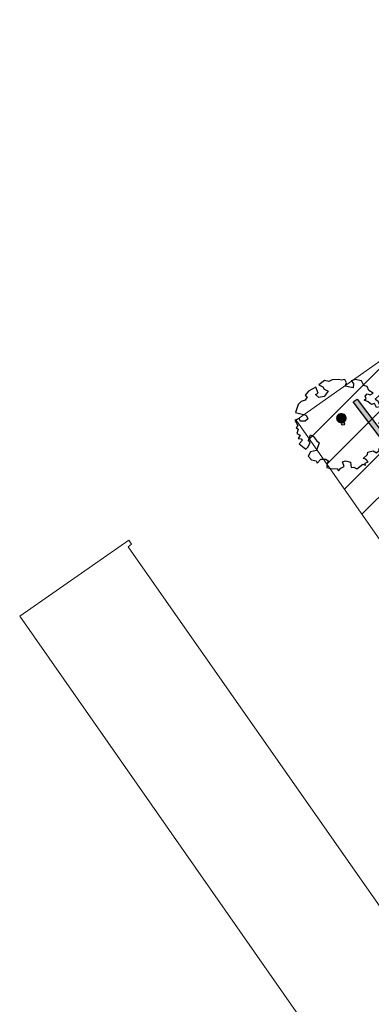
# Model space of a CAD drawing. Header units: metres. Extents: x 102852 to 107229, y 385458 to 392889.
# Tile 7 of 19: x 106741 to 106760, y 392631 to 392683. Entities that reach past the tile are written whole.
import ezdxf

# ---------------------------------------------------------------- set-up
doc = ezdxf.new("R2010")
doc.units = ezdxf.units.M
for name, color, linetype, lineweight in [('0-BEPLANTING', 14, 'Continuous', 30), ('0-HAAG', 82, 'Continuous', 30), ('B-WE-GR-BOOM-S', 90, 'Continuous', 30), ('B-WE-OG-TOPOGRAFIE_BEBOUWING-G', 8, 'Continuous', 13), ('B-WE-VH-KANTVERHARDING-G', 60, 'Continuous', 13), ('Bomen', 84, 'Continuous', 0), ('N-WE-IE-TERREINAFSCHEIDING_KUNSTMATIG_HEKWERK-G', 6, 'Continuous', 0), ('X-XX-AL-VERWIJZING-S', 7, 'Continuous', 30)]:
    doc.layers.add(name, color=color, linetype=linetype, lineweight=lineweight)
doc.styles.add('NLCS-ISO-M200-T25', font='NLCS-ISO.ttf', dxfattribs={"height": 0.5})

# ---------------------------------------------------------------- blocks, each defined once
blk = doc.blocks.new('SGR-BOOM_06_9')
at = {"linetype": 'Continuous', "flags": 128}
blk.add_lwpolyline([(2.7, 3.52), (2.53, 3.94), (2.2, 4.06), (1.94, 4.52), (1.27, 4.69), (0.86, 4.52), (1.11, 4.27), (1.06, 3.81), (0.23, 3.98), (0.35, 4.32), (0.18, 4.69), (-0.15, 4.61), (-0.49, 4.69), (-1.15, 4.65), (-1.49, 4.48), (-1.95, 4.57), (-2.54, 4.11), (-2.12, 3.9), (-1.99, 3.64), (-1.58, 3.44), (-1.99, 2.89), (-2.54, 2.77), (-2.92, 3.1), (-2.62, 3.22), (-2.87, 3.86), (-3.63, 3.43), (-4, 3.02), (-3.79, 2.85), (-4, 2.51), (-4.42, 2.35), (-4.72, 2.05), (-5.01, 1.21), (-3.88, 0.92), (-3.71, 0.54), (-4, 0.29), (-4.51, 0.29), (-4.6, 0.56), (-5.09, 0.38), (-4.76, -0.17), (-4.93, -0.38), (-4.72, -0.54), (-4.88, -1.01), (-4.53, -1.18), (-4.72, -1.55), (-4.42, -1.59), (-4.29, -1.71), (-4.62, -2.11), (-3.92, -2.68), (-3.67, -2.43), (-3.46, -1.97), (-3.63, -1.76), (-3.42, -1.17), (-3.12, -1.34), (-2.79, -1.76), (-2.5, -2.01), (-2.79, -2.81), (-3.42, -2.93), (-3.67, -3.39), (-3.33, -3.77), (-2.83, -3.9), (-2.77, -4.02), (-2.71, -4.15), (-2.33, -3.73), (-1.83, -3.73), (-1.57, -3.9), (-1.7, -4.27), (-1.7, -4.61), (-1.15, -4.74), (-0.61, -4.69), (-0.49, -4.94), (-0.23, -4.65), (0.1, -4.48), (-0.06, -4.01), (0.27, -3.9), (0.77, -4.02), (0.86, -4.61), (1.15, -4.57), (1.44, -4.74), (2.07, -4.23), (2.37, -4.36), (2.32, -4.15), (2.66, -3.98), (2.41, -3.73), (2.11, -3.64), (2.57, -3.23), (2.62, -2.98), (3.16, -2.85), (3.54, -3.06), (3.79, -2.81), (3.77, -2.63), (4.12, -2.63), (4.12, -2.39), (4.46, -2.26), (4.46, -2.05), (4.08, -2.05), (4.54, -1.59), (4.25, -1.42), (4.63, -1.55), (4.75, -1.26), (4.54, -0.92), (4.84, -0.46), (4.67, -0.25), (4.25, -0.25), (3.75, 0.08), (4.08, 0.29), (4.38, 0.84), (4.54, 0.59), (4.88, 0.71), (4.67, 1.43), (4.71, 1.89), (4.5, 1.97), (4.16, 2.64), (3.83, 3.01), (3.37, 2.6), (3.66, 2.43), (3.91, 1.8), (3.54, 1.72), (3.33, 2.14), (2.99, 2.05), (2.66, 2.31), (2.24, 2.51), (2.45, 2.68), (2.32, 2.93), (2.53, 3.18), (2.87, 3.06), (3.16, 3.23)], close=True, dxfattribs=at)
blk.add_circle((0, 0), 0.15)
at = {"style": 'NLCS-ISO-M200-T25'}
blk.add_attdef('TYPE', (0, 0), '', height=1.8, dxfattribs=at)
blk = doc.blocks.new('kadata_3')
at = {"layer": 'B-WE-OG-TOPOGRAFIE_BEBOUWING-G', "flags": 128}
for points in [[(106746.95, 392655.55), (106741.201, 392651.541)], [(106747.092, 392655.33), (106746.95, 392655.55)], [(106746.916, 392655.197), (106747.092, 392655.33)], [(106761.945, 392633.723), (106746.916, 392655.197)], [(106741.201, 392651.541), (106755.886, 392630.527)]]:
    blk.add_lwpolyline(points, dxfattribs=at)
blk = doc.blocks.new('MPOLYGON_208')
at = {"layer": 'Bomen', "flags": 128}
for points in [[(106758.01, 392662.181), (106757.972, 392662.15), (106758.326, 392662.15)], [(106758.053, 392662.204), (106758.01, 392662.181), (106758.288, 392662.181)], [(106758.01, 392662.181), (106758.288, 392662.181), (106758.326, 392662.15)], [(106758.1, 392662.218), (106758.053, 392662.204), (106758.245, 392662.204)], [(106758.053, 392662.204), (106758.245, 392662.204), (106758.288, 392662.181)], [(106758.149, 392662.223), (106758.1, 392662.218), (106758.198, 392662.218)], [(106758.1, 392662.218), (106758.198, 392662.218), (106758.245, 392662.204)], [(106757.904, 392662.022), (106757.899, 392661.973), (106758.399, 392661.973)], [(106757.899, 392661.973), (106757.904, 392661.924), (106758.394, 392661.924)], [(106757.899, 392661.973), (106758.399, 392661.973), (106758.394, 392661.924)], [(106757.918, 392662.068), (106757.904, 392662.022), (106758.394, 392662.022)], [(106757.904, 392662.022), (106758.394, 392662.022), (106758.399, 392661.973)], [(106757.904, 392661.924), (106757.918, 392661.877), (106758.38, 392661.877)], [(106757.904, 392661.924), (106758.394, 392661.924), (106758.38, 392661.877)], [(106757.941, 392662.112), (106757.918, 392662.068), (106758.38, 392662.068)], [(106757.918, 392662.068), (106758.38, 392662.068), (106758.394, 392662.022)], [(106757.918, 392661.877), (106757.941, 392661.834), (106758.357, 392661.834)], [(106757.918, 392661.877), (106758.38, 392661.877), (106758.357, 392661.834)], [(106757.972, 392662.15), (106757.941, 392662.112), (106758.357, 392662.112)], [(106757.941, 392662.112), (106758.357, 392662.112), (106758.38, 392662.068)], [(106757.941, 392661.834), (106757.972, 392661.796), (106758.326, 392661.796)], [(106757.941, 392661.834), (106758.357, 392661.834), (106758.326, 392661.796)], [(106757.972, 392662.15), (106758.326, 392662.15), (106758.357, 392662.112)], [(106757.972, 392661.796), (106758.01, 392661.765), (106758.288, 392661.765)], [(106757.972, 392661.796), (106758.326, 392661.796), (106758.288, 392661.765)], [(106758.01, 392661.765), (106758.053, 392661.742), (106758.245, 392661.742)], [(106758.01, 392661.765), (106758.288, 392661.765), (106758.245, 392661.742)], [(106758.053, 392661.742), (106758.1, 392661.728), (106758.198, 392661.728)], [(106758.053, 392661.742), (106758.245, 392661.742), (106758.198, 392661.728)], [(106758.1, 392661.728), (106758.198, 392661.728), (106758.149, 392661.723)]]:
    blk.add_lwpolyline(points, close=True, dxfattribs=at)
at = {"layer": 'Bomen', "color": 74, "true_color": 0x55aa00, "flags": 128}
for points in [[(106757.972, 392662.15), (106758.01, 392662.181)], [(106758.01, 392662.181), (106758.053, 392662.204)], [(106758.053, 392662.204), (106758.1, 392662.218)], [(106758.1, 392662.218), (106758.149, 392662.223)], [(106758.149, 392662.223), (106758.198, 392662.218)], [(106758.198, 392662.218), (106758.245, 392662.204)], [(106758.245, 392662.204), (106758.288, 392662.181)], [(106758.288, 392662.181), (106758.326, 392662.15)], [(106757.899, 392661.973), (106757.904, 392662.022)], [(106757.904, 392661.924), (106757.899, 392661.973)], [(106757.904, 392662.022), (106757.918, 392662.068)], [(106757.918, 392661.877), (106757.904, 392661.924)], [(106757.918, 392662.068), (106757.941, 392662.112)], [(106757.941, 392661.834), (106757.918, 392661.877)], [(106757.941, 392662.112), (106757.972, 392662.15)], [(106757.972, 392661.796), (106757.941, 392661.834)], [(106758.01, 392661.765), (106757.972, 392661.796)], [(106758.053, 392661.742), (106758.01, 392661.765)], [(106758.1, 392661.728), (106758.053, 392661.742)], [(106758.149, 392661.723), (106758.1, 392661.728)], [(106758.198, 392661.728), (106758.149, 392661.723)], [(106758.245, 392661.742), (106758.198, 392661.728)], [(106758.288, 392661.765), (106758.245, 392661.742)], [(106758.326, 392661.796), (106758.288, 392661.765)], [(106758.326, 392662.15), (106758.357, 392662.112)], [(106758.357, 392661.834), (106758.326, 392661.796)], [(106758.357, 392662.112), (106758.38, 392662.068)], [(106758.38, 392661.877), (106758.357, 392661.834)], [(106758.38, 392662.068), (106758.394, 392662.022)], [(106758.394, 392661.924), (106758.38, 392661.877)], [(106758.394, 392662.022), (106758.399, 392661.973)], [(106758.399, 392661.973), (106758.394, 392661.924)]]:
    blk.add_lwpolyline(points, dxfattribs=at)
at = {"layer": 'Bomen'}
for points in [[(106758.01, 392662.181), (106757.972, 392662.15), (106758.326, 392662.15)], [(106758.053, 392662.204), (106758.01, 392662.181), (106758.288, 392662.181)], [(106758.01, 392662.181), (106758.288, 392662.181), (106758.326, 392662.15)], [(106758.1, 392662.218), (106758.053, 392662.204), (106758.245, 392662.204)], [(106758.053, 392662.204), (106758.245, 392662.204), (106758.288, 392662.181)], [(106758.149, 392662.223), (106758.1, 392662.218), (106758.198, 392662.218)], [(106758.1, 392662.218), (106758.198, 392662.218), (106758.245, 392662.204)], [(106757.904, 392662.022), (106757.899, 392661.973), (106758.399, 392661.973)], [(106757.918, 392662.068), (106757.904, 392662.022), (106758.394, 392662.022)], [(106757.904, 392662.022), (106758.394, 392662.022), (106758.399, 392661.973)], [(106757.941, 392662.112), (106757.918, 392662.068), (106758.38, 392662.068)], [(106757.918, 392662.068), (106758.38, 392662.068), (106758.394, 392662.022)], [(106757.972, 392662.15), (106757.941, 392662.112), (106758.357, 392662.112)], [(106757.941, 392662.112), (106758.357, 392662.112), (106758.38, 392662.068)], [(106757.972, 392662.15), (106758.326, 392662.15), (106758.357, 392662.112)]]:
    blk.add_solid(points, dxfattribs=at)
at = {"layer": 'Bomen', "extrusion": (0, 0, -1)}
for points in [[(-106757.899, 392661.973), (-106757.904, 392661.924), (-106758.394, 392661.924)], [(-106757.899, 392661.973), (-106758.399, 392661.973), (-106758.394, 392661.924)], [(-106757.904, 392661.924), (-106757.918, 392661.877), (-106758.38, 392661.877)], [(-106757.904, 392661.924), (-106758.394, 392661.924), (-106758.38, 392661.877)], [(-106757.918, 392661.877), (-106757.941, 392661.834), (-106758.357, 392661.834)], [(-106757.918, 392661.877), (-106758.38, 392661.877), (-106758.357, 392661.834)], [(-106757.941, 392661.834), (-106757.972, 392661.796), (-106758.326, 392661.796)], [(-106757.941, 392661.834), (-106758.357, 392661.834), (-106758.326, 392661.796)], [(-106757.972, 392661.796), (-106758.01, 392661.765), (-106758.288, 392661.765)], [(-106757.972, 392661.796), (-106758.326, 392661.796), (-106758.288, 392661.765)], [(-106758.01, 392661.765), (-106758.053, 392661.742), (-106758.245, 392661.742)], [(-106758.01, 392661.765), (-106758.288, 392661.765), (-106758.245, 392661.742)], [(-106758.053, 392661.742), (-106758.1, 392661.728), (-106758.198, 392661.728)], [(-106758.053, 392661.742), (-106758.245, 392661.742), (-106758.198, 392661.728)], [(-106758.1, 392661.728), (-106758.198, 392661.728), (-106758.149, 392661.723)]]:
    blk.add_solid(points, dxfattribs=at)

msp = doc.modelspace()

# ---------------------------------------------------------------- hatches: boundary and pattern name
at = {"layer": '0-BEPLANTING'}
h = msp.add_hatch(dxfattribs=at)
h.set_pattern_fill('ANSI31', color=256, scale=0.1, pattern_type=2)
h.set_pattern_definition([(45, (-0.0001, 0.0004), (-1.122532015, 1.122532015), [])])
h.paths.add_polyline_path([(106770.947, 392658.156), (106770.079, 392659.371), (106769.442, 392660.976), (106768.56, 392666.178), (106767.74, 392670.91), (106758.666, 392700.619), (106758.117, 392700.444), (106757.953, 392700.956), (106758.56, 392701.184), (106757.06, 392705.983), (106757.066, 392706.61), (106757.087, 392707.359), (106756.696, 392704.306), (106764.217, 392679.441), (106766.926, 392669.728), (106765.812, 392668.939), (106755.77, 392661.86), (106772.744, 392637.589), (106775.365, 392637.781), (106782.022, 392642.666)])
at = {"layer": '0-HAAG', "extrusion": (0, 0, -1)}
msp.add_hatch(color=256, dxfattribs=at).paths.add_polyline_path([(-106758.987, 392662.979), (-106758.987, 392662.979), (-106776.472, 392639.848), (-106776.271, 392639.696), (-106758.77, 392662.826)])
msp.add_hatch(color=256, dxfattribs=at).paths.add_polyline_path([(-106758.987, 392662.979), (-106758.987, 392662.979), (-106776.472, 392639.848), (-106776.271, 392639.696), (-106758.77, 392662.826)])

# ---------------------------------------------------------------- linework, layer by layer
at = {"layer": '0-HAAG', "flags": 128}
msp.add_lwpolyline([(106758.987, 392662.979), (106758.987, 392662.979), (106776.472, 392639.848), (106776.271, 392639.696), (106758.77, 392662.826)], close=True, dxfattribs=at)
at = {"layer": 'B-WE-VH-KANTVERHARDING-G', "flags": 128}
msp.add_lwpolyline([(106786.497, 392636.615), (106782.014, 392642.66), (106775.365, 392637.781), (106772.744, 392637.589), (106755.77, 392661.86), (106765.812, 392668.939), (106766.926, 392669.728), (106764.217, 392679.441)], dxfattribs=at)
msp.add_lwpolyline([(106786.497, 392636.615), (106782.014, 392642.66), (106775.365, 392637.781), (106772.744, 392637.589), (106755.77, 392661.86), (106765.812, 392668.939), (106766.926, 392669.728), (106764.217, 392679.441)], dxfattribs=at)
at = {"layer": 'N-WE-IE-TERREINAFSCHEIDING_KUNSTMATIG_HEKWERK-G'}
msp.add_3dface([(106768.221, 392674.084), (106803.307, 392684.856), (106793.102, 392717.771), (106758.003, 392706.919)], dxfattribs=at)

# ---------------------------------------------------------------- block references
at = {"layer": 'B-WE-GR-BOOM-S', "xscale": 0.5, "yscale": 0.5, "zscale": 0.5, "rotation": 360}
msp.add_blockref('SGR-BOOM_06_9', (106758.237, 392661.672), dxfattribs=at)
at = {"layer": 'Bomen', "rotation": 360}
msp.add_blockref('MPOLYGON_208', (0, 0, 0.134), dxfattribs=at)
at = {"layer": 'X-XX-AL-VERWIJZING-S', "rotation": 360}
msp.add_blockref('kadata_3', (0, 0), dxfattribs=at)

doc.saveas('drawing.dxf')
